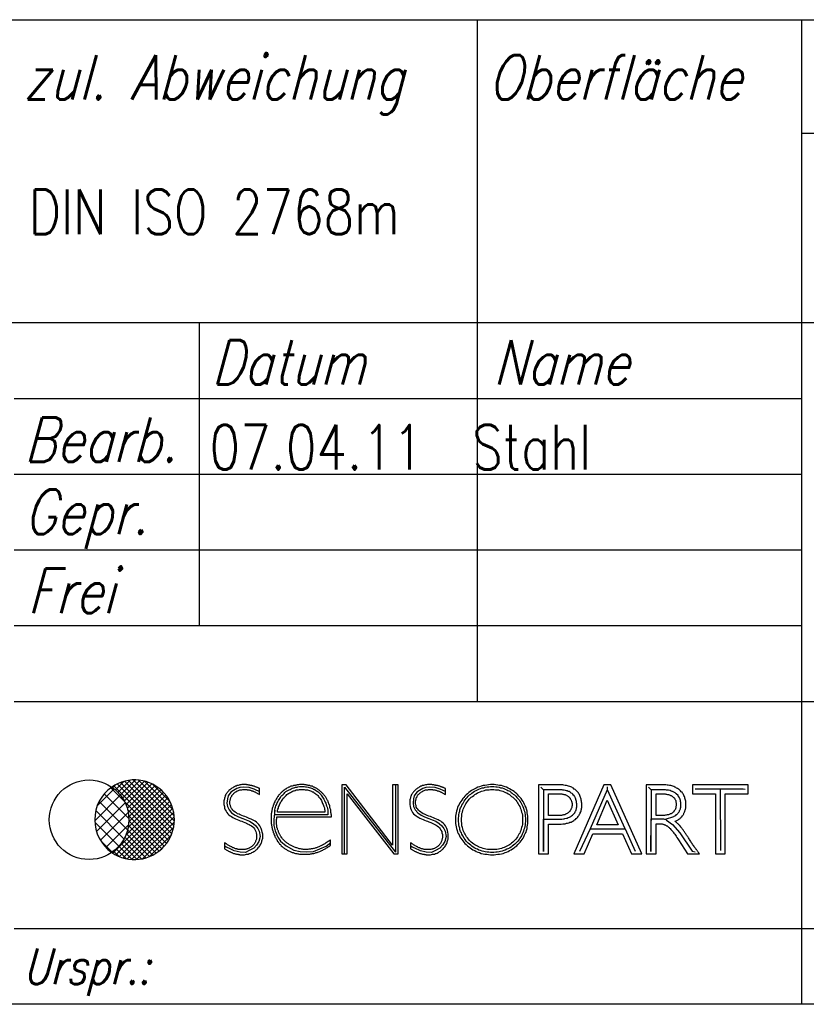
# Model space of a CAD drawing. Extents: x 22 to 232, y -68 to 228.
# Tile 2 of 5: x 95 to 139, y -62 to -7. Entities that reach past the tile are written whole.
import ezdxf

# ---------------------------------------------------------------- set-up
doc = ezdxf.new("R2010")
doc.units = 0
doc.layers.get('0').update_dxf_attribs({"linetype": 'CONTINUOUS', "lineweight": 5})
for name, color, linetype in [('018', 5, 'CONTINUOUS'), ('025', 1, 'CONTINUOUS'), ('035', 2, 'CONTINUOUS'), ('050', 3, 'CONTINUOUS'), ('7', 7, 'CONTINUOUS'), ('KOPF-025', 1, 'CONTINUOUS'), ('KOPF-035', 2, 'CONTINUOUS'), ('KOPF-050', 3, 'CONTINUOUS'), ('SCHRAFFUR', 1, 'CONTINUOUS'), ('TEXT025', 1, 'CONTINUOUS'), ('TEXT035', 2, 'CONTINUOUS'), ('TEXT050', 3, 'CONTINUOUS')]:
    doc.layers.add(name, color=color, linetype=linetype)
doc.styles.add('STYLE1', font='romans.shx', dxfattribs={"width": 0.8})
doc.styles.add('T1', font='ROMANS.SHX', dxfattribs={"width": 0.8})
doc.styles.add('T2', font='romans.shx', dxfattribs={"width": 0.8, "height": 3.5})
doc.styles.add('T3', font='romans.shx', dxfattribs={"width": 0.8, "height": 2.5})

# ---------------------------------------------------------------- blocks, each defined once
blk = doc.blocks.new('*X1')
at = {"color": 0}
for p, q in [((77.115, 16.304), (78.549, 17.738)), ((77.263, 17.159), (78.198, 18.094)), ((79.024, 16.435), (77.65, 17.809)), ((78.77, 17.397), (78.015, 18.151)), ((77.215, 15.697), (78.818, 17.299)), ((78.954, 15.798), (77.365, 17.387)), ((78.754, 15.291), (77.174, 16.871)), ((77.434, 15.208), (78.989, 16.763)), ((78.462, 14.876), (77.119, 16.219)), ((77.74, 14.808), (79.008, 16.075)), ((78.09, 14.541), (77.451, 15.18))]:
    blk.add_line(p, q, dxfattribs=at)
blk = doc.blocks.new('*X0')
at = {"color": 0}
for p, q in [((78.118, 18.155), (78.287, 18.325)), ((81.256, 15.194), (78.184, 18.265)), ((78.274, 18.029), (78.759, 18.514)), ((81.356, 15.376), (78.367, 18.365)), ((78.418, 17.89), (79.108, 18.58)), ((78.549, 17.738), (79.404, 18.592)), ((81.441, 15.574), (78.564, 18.451)), ((78.667, 17.573), (79.665, 18.571)), ((78.771, 17.394), (79.901, 18.524)), ((81.51, 15.788), (78.779, 18.519)), ((78.861, 17.201), (80.117, 18.457)), ((78.934, 16.992), (80.316, 18.373)), ((78.989, 16.763), (80.5, 18.274)), ((81.558, 16.022), (79.013, 18.568)), ((81.582, 16.281), (79.272, 18.592)), ((81.573, 16.573), (79.564, 18.583)), ((81.513, 16.916), (79.907, 18.522)), ((81.341, 17.371), (80.361, 18.351)), ((78.852, 15.495), (81.102, 17.745)), ((78.979, 15.905), (80.97, 17.896)), ((79.02, 16.512), (80.67, 18.161)), ((79.022, 16.231), (80.826, 18.035)), ((78.127, 14.488), (81.22, 17.58)), ((78.305, 14.383), (81.325, 17.402)), ((78.498, 14.293), (81.415, 17.21)), ((81.142, 15.025), (78.77, 17.397)), ((78.707, 14.219), (81.489, 17.001)), ((78.934, 14.163), (81.545, 16.774)), ((81.015, 14.869), (78.951, 16.933)), ((80.875, 14.726), (79.014, 16.587)), ((80.557, 14.479), (79.002, 16.033)), ((80.722, 14.596), (79.025, 16.293)), ((79.184, 14.13), (81.578, 16.524)), ((79.464, 14.127), (81.581, 16.244)), ((80.184, 14.286), (78.887, 15.583)), ((80.377, 14.375), (78.954, 15.798)), ((79.787, 14.168), (81.54, 15.921)), ((80.191, 14.289), (81.419, 15.517)), ((79.492, 14.129), (78.589, 15.032)), ((79.744, 14.159), (78.702, 15.201)), ((79.973, 14.213), (78.802, 15.385)), ((78.466, 14.306), (78.171, 14.602)), ((78.882, 14.174), (78.323, 14.732)), ((79.209, 14.129), (78.462, 14.876))]:
    blk.add_line(p, q, dxfattribs=at)
blk = doc.blocks.new('A4')
at = {"layer": '018'}
blk.add_arc((79.349, 16.359), 2.234, 124.9397, 235.0603, dxfattribs=at)
at = {"layer": '025', "color": 5}
for p, q in [((93.986, 18.314), (93.986, 14.54)), ((84.608, 17.698), (84.564, 17.527)), ((84.75, 17.911), (84.608, 17.698)), ((84.897, 18.007), (84.75, 17.911)), ((85.09, 18.103), (84.897, 18.007)), ((85.259, 18.157), (85.09, 18.103)), ((85.468, 18.188), (85.259, 18.157)), ((85.773, 18.171), (85.468, 18.188)), ((86.067, 18.069), (85.773, 18.171)), ((86.22, 17.99), (86.067, 18.069)), ((86.364, 17.943), (86.22, 17.99)), ((91.139, 14.445), (91.139, 18.191)), ((91.139, 18.191), (93.986, 14.54)), ((95.05, 17.698), (95.006, 17.527)), ((95.192, 17.911), (95.05, 17.698)), ((95.339, 18.007), (95.192, 17.911)), ((95.532, 18.103), (95.339, 18.007)), ((95.701, 18.157), (95.532, 18.103)), ((95.91, 18.188), (95.701, 18.157)), ((96.215, 18.171), (95.91, 18.188)), ((96.509, 18.069), (96.215, 18.171)), ((96.662, 17.99), (96.509, 18.069)), ((96.806, 17.943), (96.662, 17.99)), ((84.564, 17.527), (84.535, 17.283)), ((84.535, 17.283), (84.57, 17.097)), ((95.006, 17.527), (94.977, 17.283)), ((94.977, 17.283), (95.012, 17.097)), ((84.57, 17.097), (84.654, 16.905)), ((84.654, 16.905), (84.796, 16.747)), ((84.796, 16.747), (84.988, 16.622)), ((84.988, 16.622), (85.174, 16.526)), ((87.219, 16.903), (87.173, 16.376)), ((95.012, 17.097), (95.096, 16.905)), ((95.096, 16.905), (95.238, 16.747)), ((95.238, 16.747), (95.43, 16.622)), ((95.43, 16.622), (95.616, 16.526)), ((85.174, 16.526), (85.417, 16.436)), ((85.417, 16.436), (85.615, 16.351)), ((85.615, 16.351), (85.807, 16.272)), ((85.807, 16.272), (86, 16.153)), ((86, 16.153), (86.152, 16.006)), ((87.173, 16.376), (87.173, 16.042)), ((87.173, 16.042), (87.249, 15.726)), ((95.616, 16.526), (95.859, 16.436)), ((95.859, 16.436), (96.057, 16.351)), ((96.057, 16.351), (96.249, 16.272)), ((96.249, 16.272), (96.442, 16.153)), ((96.442, 16.153), (96.594, 16.006)), ((86.152, 16.006), (86.271, 15.871)), ((86.271, 15.871), (86.333, 15.707)), ((86.333, 15.707), (86.395, 15.413)), ((87.249, 15.726), (87.39, 15.375)), ((96.594, 16.006), (96.713, 15.871)), ((96.713, 15.871), (96.775, 15.707)), ((96.775, 15.707), (96.837, 15.413)), ((86.197, 14.933), (86.045, 14.758)), ((86.316, 15.136), (86.197, 14.933)), ((86.395, 15.413), (86.316, 15.136)), ((87.39, 15.375), (87.542, 15.159)), ((87.542, 15.159), (87.852, 14.901)), ((90.106, 14.878), (90.269, 15.012)), ((90.269, 15.012), (90.344, 15.076)), ((96.639, 14.933), (96.487, 14.758)), ((96.758, 15.136), (96.639, 14.933)), ((96.837, 15.413), (96.758, 15.136)), ((84.489, 14.825), (84.402, 14.89)), ((84.637, 14.758), (84.489, 14.825)), ((84.948, 14.611), (84.637, 14.758)), ((85.267, 14.538), (84.948, 14.611)), ((85.581, 14.526), (85.267, 14.538)), ((85.79, 14.628), (85.581, 14.526)), ((86.045, 14.758), (85.79, 14.628)), ((87.852, 14.901), (88.291, 14.655)), ((88.291, 14.655), (88.642, 14.573)), ((88.642, 14.573), (89.023, 14.55)), ((89.023, 14.55), (89.392, 14.568)), ((89.392, 14.568), (89.754, 14.72)), ((89.754, 14.72), (90.106, 14.878)), ((94.931, 14.825), (94.844, 14.89)), ((95.079, 14.758), (94.931, 14.825)), ((95.39, 14.611), (95.079, 14.758)), ((95.709, 14.538), (95.39, 14.611)), ((96.023, 14.526), (95.709, 14.538)), ((96.232, 14.628), (96.023, 14.526)), ((96.487, 14.758), (96.232, 14.628))]:
    blk.add_line(p, q, dxfattribs=at)
at = {"layer": '025'}
blk.add_circle((76.793, 16.359), 2.233, dxfattribs=at)
blk.add_arc((79.349, 16.359), 2.234, 235.0603, 124.9397, dxfattribs=at)
blk.add_arc((79.349, 16.359), 2.234, 235.0603, 124.9397, dxfattribs=at)
at = {"layer": '035'}
for p, q in [((102.3, 18.034), (102.15, 18.183)), ((105.884, 18.034), (105.884, 18.199)), ((108.338, 18.034), (108.189, 18.183)), ((110.641, 14.588), (110.805, 14.547))]:
    blk.add_line(p, q, dxfattribs=at)
at = {"layer": '035', "color": 2}
for p, q in [((112.223, 18.086), (112.235, 14.628)), ((109.208, 16.337), (109.54, 16.091)), ((109.54, 16.091), (109.946, 15.62)), ((104.923, 15.849), (104.327, 14.567)), ((106.876, 15.849), (107.453, 14.588)), ((109.946, 15.62), (110.641, 14.588))]:
    blk.add_line(p, q, dxfattribs=at)
at = {"layer": '7', "color": 5, "linetype": 'Continuous'}
for points in [[(84.704, 17.326), (84.704, 17.367), (84.704, 17.408), (84.718, 17.436), (84.718, 17.477), (84.731, 17.504), (84.731, 17.545), (84.745, 17.587), (84.759, 17.614), (84.772, 17.641), (84.8, 17.683), (84.814, 17.71), (84.827, 17.738), (84.855, 17.765), (84.882, 17.793), (84.896, 17.82), (84.924, 17.847), (84.951, 17.861), (84.978, 17.889), (85.02, 17.916), (85.047, 17.93), (85.074, 17.943), (85.116, 17.971), (85.143, 17.985), (85.184, 17.998), (85.225, 18.012), (85.266, 18.026), (85.294, 18.026), (85.335, 18.039), (85.376, 18.039), (85.431, 18.053), (85.472, 18.053), (85.513, 18.053), (85.541, 18.053), (85.555, 18.053), (85.582, 18.053), (85.609, 18.053), (85.623, 18.053), (85.651, 18.053), (85.678, 18.039), (85.692, 18.039), (85.719, 18.039), (85.746, 18.039), (85.761, 18.026), (85.788, 18.026), (85.815, 18.012), (85.843, 18.012), (85.857, 18.012), (85.884, 17.998), (85.911, 17.985), (85.939, 17.985), (85.966, 17.971), (85.994, 17.957), (86.021, 17.957), (86.048, 17.943), (86.076, 17.93), (86.103, 17.916), (86.131, 17.902), (86.159, 17.889), (86.2, 17.875), (86.227, 17.847), (86.255, 17.834), (86.296, 17.82), (86.323, 17.793), (86.364, 17.779), (86.364, 18.108), (86.337, 18.122), (86.309, 18.136), (86.282, 18.15), (86.255, 18.163), (86.227, 18.163), (86.2, 18.177), (86.172, 18.191), (86.144, 18.204), (86.117, 18.204), (86.09, 18.218), (86.062, 18.232), (86.035, 18.232), (86.007, 18.245), (85.98, 18.259), (85.953, 18.259), (85.925, 18.273), (85.898, 18.273), (85.87, 18.287), (85.843, 18.287), (85.815, 18.3), (85.788, 18.3), (85.761, 18.3), (85.733, 18.314), (85.705, 18.314), (85.678, 18.314), (85.651, 18.314), (85.623, 18.328), (85.596, 18.328), (85.568, 18.328), (85.541, 18.328), (85.513, 18.328), (85.486, 18.328), (85.431, 18.328), (85.376, 18.328), (85.322, 18.314), (85.266, 18.314), (85.211, 18.3), (85.157, 18.287), (85.102, 18.273), (85.047, 18.245), (85.006, 18.232), (84.951, 18.204), (84.909, 18.177), (84.855, 18.15), (84.814, 18.122), (84.772, 18.094), (84.731, 18.067), (84.69, 18.039), (84.649, 17.998), (84.622, 17.957), (84.581, 17.93), (84.553, 17.889), (84.526, 17.847), (84.498, 17.806), (84.47, 17.765), (84.443, 17.71), (84.429, 17.669), (84.416, 17.628), (84.402, 17.573), (84.388, 17.532), (84.374, 17.477), (84.361, 17.422), (84.361, 17.381), (84.361, 17.326), (84.361, 17.216), (84.388, 17.106), (84.402, 17.01), (84.443, 16.915), (84.485, 16.832), (84.526, 16.763), (84.581, 16.695), (84.649, 16.64), (84.718, 16.585), (84.786, 16.53), (84.868, 16.489), (84.937, 16.448), (85.02, 16.406), (85.116, 16.365), (85.198, 16.338), (85.28, 16.297), (85.363, 16.269), (85.445, 16.242), (85.541, 16.201), (85.623, 16.173), (85.692, 16.132), (85.774, 16.091), (85.843, 16.05), (85.911, 16.009), (85.98, 15.954), (86.035, 15.899), (86.076, 15.844), (86.117, 15.776), (86.159, 15.693), (86.172, 15.625), (86.2, 15.528), (86.2, 15.432), (86.2, 15.391), (86.2, 15.35), (86.186, 15.309), (86.186, 15.268), (86.172, 15.227), (86.159, 15.199), (86.144, 15.158), (86.131, 15.117), (86.117, 15.089), (86.103, 15.062), (86.076, 15.021), (86.062, 14.993), (86.035, 14.966), (86.007, 14.939), (85.98, 14.911), (85.966, 14.884), (85.925, 14.856), (85.898, 14.843), (85.87, 14.815), (85.843, 14.801), (85.802, 14.774), (85.774, 14.76), (85.733, 14.746), (85.705, 14.732), (85.664, 14.719), (85.623, 14.705), (85.596, 14.705), (85.555, 14.691), (85.513, 14.691), (85.472, 14.678), (85.431, 14.678), (85.39, 14.678), (85.363, 14.678), (85.335, 14.678), (85.307, 14.678), (85.28, 14.678), (85.253, 14.678), (85.225, 14.691), (85.198, 14.691), (85.17, 14.691), (85.143, 14.705), (85.116, 14.705), (85.088, 14.719), (85.061, 14.719), (85.033, 14.732), (85.006, 14.732), (84.978, 14.746), (84.951, 14.76), (84.924, 14.774), (84.896, 14.774), (84.868, 14.788), (84.841, 14.801), (84.8, 14.829), (84.772, 14.843), (84.745, 14.856), (84.704, 14.87), (84.676, 14.897), (84.635, 14.911), (84.608, 14.939), (84.567, 14.952), (84.526, 14.98), (84.485, 15.007), (84.443, 15.034), (84.402, 15.062), (84.402, 14.719), (84.429, 14.705), (84.47, 14.678), (84.498, 14.664), (84.526, 14.65), (84.567, 14.623), (84.594, 14.609), (84.622, 14.595), (84.663, 14.582), (84.69, 14.568), (84.718, 14.554), (84.745, 14.541), (84.786, 14.527), (84.814, 14.513), (84.841, 14.499), (84.868, 14.486), (84.909, 14.472), (84.937, 14.472), (84.965, 14.458), (84.992, 14.445), (85.033, 14.445), (85.061, 14.431), (85.088, 14.431), (85.116, 14.417), (85.157, 14.417), (85.184, 14.404), (85.211, 14.404), (85.239, 14.404), (85.266, 14.39), (85.307, 14.39), (85.335, 14.39), (85.363, 14.39), (85.39, 14.39), (85.445, 14.39), (85.513, 14.39), (85.568, 14.404), (85.623, 14.417), (85.678, 14.417), (85.733, 14.431), (85.788, 14.458), (85.843, 14.472), (85.898, 14.486), (85.939, 14.513), (85.994, 14.541), (86.035, 14.568), (86.09, 14.595), (86.131, 14.623), (86.172, 14.664), (86.213, 14.691), (86.241, 14.732), (86.282, 14.774), (86.309, 14.815), (86.35, 14.843), (86.378, 14.897), (86.405, 14.939), (86.433, 14.98), (86.446, 15.021), (86.474, 15.076), (86.488, 15.117), (86.501, 15.172), (86.515, 15.227), (86.529, 15.268), (86.542, 15.323), (86.542, 15.378), (86.542, 15.432), (86.542, 15.556), (86.515, 15.666), (86.501, 15.762), (86.46, 15.858), (86.419, 15.94), (86.378, 16.023), (86.323, 16.091), (86.255, 16.16), (86.186, 16.215), (86.117, 16.269), (86.035, 16.311), (85.966, 16.352), (85.884, 16.393), (85.788, 16.434), (85.705, 16.462), (85.623, 16.503), (85.541, 16.53), (85.459, 16.558), (85.363, 16.599), (85.28, 16.626), (85.211, 16.667), (85.129, 16.695), (85.061, 16.736), (84.992, 16.777), (84.924, 16.832), (84.868, 16.887), (84.827, 16.942), (84.786, 16.997), (84.745, 17.065), (84.731, 17.148), (84.704, 17.23), (84.704, 17.326)], [(87.325, 16.517), (87.379, 16.517), (90.398, 16.517), (90.398, 16.571), (90.398, 16.613), (90.385, 16.667), (90.385, 16.708), (90.371, 16.763), (90.371, 16.818), (90.357, 16.86), (90.357, 16.915), (90.344, 16.956), (90.329, 16.997), (90.316, 17.052), (90.302, 17.093), (90.302, 17.134), (90.288, 17.189), (90.261, 17.23), (90.247, 17.271), (90.233, 17.313), (90.22, 17.354), (90.206, 17.395), (90.179, 17.436), (90.165, 17.477), (90.138, 17.518), (90.124, 17.545), (90.096, 17.587), (90.083, 17.628), (90.055, 17.655), (90.028, 17.697), (90, 17.724), (89.973, 17.752), (89.946, 17.793), (89.918, 17.82), (89.89, 17.847), (89.863, 17.875), (89.836, 17.902), (89.808, 17.93), (89.767, 17.957), (89.74, 17.985), (89.712, 18.012), (89.671, 18.039), (89.644, 18.067), (89.616, 18.08), (89.575, 18.108), (89.534, 18.122), (89.507, 18.15), (89.465, 18.163), (89.438, 18.177), (89.396, 18.191), (89.355, 18.218), (89.328, 18.232), (89.287, 18.245), (89.246, 18.245), (89.205, 18.259), (89.177, 18.273), (89.136, 18.287), (89.094, 18.287), (89.053, 18.3), (89.012, 18.3), (88.971, 18.314), (88.93, 18.314), (88.903, 18.314), (88.861, 18.328), (88.82, 18.328), (88.779, 18.328), (88.738, 18.328), (88.697, 18.328), (88.655, 18.328), (88.614, 18.328), (88.559, 18.314), (88.518, 18.314), (88.477, 18.314), (88.436, 18.3), (88.395, 18.3), (88.354, 18.287), (88.313, 18.287), (88.272, 18.273), (88.244, 18.259), (88.203, 18.245), (88.162, 18.245), (88.12, 18.232), (88.079, 18.218), (88.052, 18.191), (88.011, 18.177), (87.97, 18.163), (87.942, 18.15), (87.901, 18.122), (87.874, 18.108), (87.833, 18.08), (87.805, 18.067), (87.764, 18.039), (87.736, 18.012), (87.695, 17.985), (87.668, 17.957), (87.64, 17.93), (87.599, 17.902), (87.572, 17.875), (87.544, 17.847), (87.517, 17.82), (87.489, 17.779), (87.448, 17.752), (87.42, 17.71), (87.393, 17.669), (87.366, 17.641), (87.352, 17.6), (87.325, 17.559), (87.297, 17.518), (87.27, 17.477), (87.256, 17.436), (87.229, 17.395), (87.215, 17.354), (87.187, 17.313), (87.174, 17.271), (87.16, 17.216), (87.133, 17.175), (87.119, 17.12), (87.105, 17.079), (87.092, 17.038), (87.078, 16.983), (87.064, 16.928), (87.05, 16.887), (87.05, 16.832), (87.037, 16.777), (87.037, 16.736), (87.023, 16.681), (87.023, 16.626), (87.009, 16.571), (87.009, 16.517), (87.009, 16.462), (87.009, 16.406), (87.009, 16.352), (87.009, 16.297), (87.009, 16.256), (87.023, 16.201), (87.023, 16.146), (87.037, 16.091), (87.037, 16.036), (87.05, 15.995), (87.05, 15.94), (87.064, 15.885), (87.078, 15.844), (87.092, 15.789), (87.105, 15.734), (87.119, 15.693), (87.133, 15.638), (87.16, 15.597), (87.174, 15.542), (87.187, 15.501), (87.215, 15.46), (87.229, 15.405), (87.256, 15.364), (87.283, 15.323), (87.297, 15.282), (87.325, 15.241), (87.352, 15.186), (87.379, 15.144), (87.407, 15.117), (87.435, 15.076), (87.462, 15.034), (87.489, 14.993), (87.531, 14.966), (87.558, 14.925), (87.585, 14.897), (87.627, 14.856), (87.654, 14.829), (87.695, 14.801), (87.722, 14.774), (87.764, 14.746), (87.805, 14.719), (87.833, 14.705), (87.874, 14.678), (87.915, 14.65), (87.956, 14.637), (87.997, 14.609), (88.038, 14.595), (88.079, 14.582), (88.12, 14.554), (88.162, 14.541), (88.203, 14.527), (88.244, 14.513), (88.285, 14.499), (88.326, 14.486), (88.381, 14.472), (88.422, 14.472), (88.464, 14.458), (88.505, 14.445), (88.559, 14.445), (88.601, 14.431), (88.642, 14.431), (88.697, 14.431), (88.738, 14.417), (88.779, 14.417), (88.834, 14.417), (88.875, 14.417), (88.93, 14.417), (88.971, 14.417), (89.026, 14.417), (89.081, 14.431), (89.122, 14.431), (89.177, 14.431), (89.218, 14.445), (89.273, 14.445), (89.314, 14.458), (89.369, 14.472), (89.41, 14.472), (89.465, 14.486), (89.507, 14.499), (89.548, 14.513), (89.603, 14.527), (89.644, 14.541), (89.685, 14.554), (89.74, 14.582), (89.781, 14.595), (89.822, 14.609), (89.863, 14.637), (89.918, 14.65), (89.959, 14.678), (90, 14.705), (90.042, 14.719), (90.083, 14.746), (90.124, 14.774), (90.179, 14.801), (90.22, 14.829), (90.261, 14.856), (90.302, 14.897), (90.344, 14.925), (90.344, 15.227), (90.302, 15.199), (90.247, 15.158), (90.206, 15.13), (90.165, 15.103), (90.11, 15.062), (90.069, 15.034), (90.028, 15.007), (89.987, 14.993), (89.946, 14.966), (89.89, 14.939), (89.849, 14.911), (89.808, 14.897), (89.767, 14.87), (89.726, 14.856), (89.685, 14.843), (89.644, 14.815), (89.603, 14.801), (89.561, 14.788), (89.52, 14.774), (89.479, 14.76), (89.438, 14.746), (89.396, 14.746), (89.342, 14.732), (89.301, 14.719), (89.259, 14.719), (89.218, 14.705), (89.177, 14.705), (89.122, 14.705), (89.081, 14.691), (89.04, 14.691), (88.985, 14.691), (88.944, 14.691), (88.903, 14.691), (88.848, 14.691), (88.807, 14.691), (88.766, 14.705), (88.724, 14.705), (88.67, 14.719), (88.628, 14.719), (88.587, 14.732), (88.546, 14.746), (88.505, 14.76), (88.464, 14.774), (88.422, 14.788), (88.381, 14.801), (88.326, 14.815), (88.285, 14.829), (88.257, 14.856), (88.216, 14.87), (88.175, 14.884), (88.134, 14.911), (88.093, 14.925), (88.052, 14.952), (88.011, 14.98), (87.983, 15.007), (87.942, 15.021), (87.915, 15.048), (87.874, 15.076), (87.846, 15.103), (87.805, 15.13), (87.777, 15.158), (87.736, 15.199), (87.709, 15.227), (87.681, 15.254), (87.654, 15.282), (87.627, 15.323), (87.613, 15.35), (87.585, 15.391), (87.558, 15.419), (87.544, 15.46), (87.517, 15.487), (87.503, 15.528), (87.476, 15.556), (87.462, 15.597), (87.448, 15.625), (87.435, 15.666), (87.42, 15.707), (87.407, 15.748), (87.393, 15.776), (87.379, 15.817), (87.366, 15.858), (87.352, 15.899), (87.338, 15.926), (87.338, 15.967), (87.325, 16.009), (87.325, 16.05), (87.311, 16.091), (87.311, 16.132), (87.311, 16.173), (87.311, 16.215), (87.311, 16.256), (87.311, 16.297), (87.311, 16.338), (87.311, 16.379), (87.325, 16.42), (87.325, 16.462), (87.325, 16.517)], [(93.829, 14.925), (91.222, 18.314), (90.988, 18.314), (90.988, 14.445), (91.29, 14.445), (91.29, 17.806), (93.897, 14.445), (94.144, 14.445), (94.144, 18.314), (93.829, 18.314), (93.829, 14.925)], [(95.118, 17.326), (95.118, 17.367), (95.118, 17.408), (95.132, 17.436), (95.132, 17.477), (95.146, 17.504), (95.16, 17.545), (95.16, 17.587), (95.173, 17.614), (95.201, 17.641), (95.214, 17.683), (95.228, 17.71), (95.256, 17.738), (95.269, 17.765), (95.297, 17.793), (95.324, 17.82), (95.351, 17.847), (95.379, 17.861), (95.407, 17.889), (95.434, 17.916), (95.462, 17.93), (95.503, 17.943), (95.53, 17.971), (95.571, 17.985), (95.599, 17.998), (95.64, 18.012), (95.681, 18.026), (95.722, 18.026), (95.763, 18.039), (95.805, 18.039), (95.846, 18.053), (95.887, 18.053), (95.928, 18.053), (95.955, 18.053), (95.969, 18.053), (95.997, 18.053), (96.024, 18.053), (96.038, 18.053), (96.065, 18.053), (96.093, 18.039), (96.12, 18.039), (96.134, 18.039), (96.161, 18.039), (96.188, 18.026), (96.203, 18.026), (96.23, 18.012), (96.257, 18.012), (96.285, 18.012), (96.312, 17.998), (96.34, 17.985), (96.367, 17.985), (96.395, 17.971), (96.422, 17.957), (96.449, 17.957), (96.477, 17.943), (96.504, 17.93), (96.532, 17.916), (96.559, 17.902), (96.586, 17.889), (96.628, 17.875), (96.655, 17.847), (96.683, 17.834), (96.724, 17.82), (96.751, 17.793), (96.792, 17.779), (96.792, 18.108), (96.765, 18.122), (96.738, 18.136), (96.71, 18.15), (96.683, 18.163), (96.655, 18.163), (96.628, 18.177), (96.6, 18.191), (96.573, 18.204), (96.545, 18.204), (96.518, 18.218), (96.49, 18.232), (96.463, 18.232), (96.436, 18.245), (96.408, 18.259), (96.381, 18.259), (96.353, 18.273), (96.312, 18.273), (96.285, 18.287), (96.257, 18.287), (96.23, 18.3), (96.203, 18.3), (96.175, 18.3), (96.147, 18.314), (96.12, 18.314), (96.093, 18.314), (96.065, 18.314), (96.038, 18.328), (96.01, 18.328), (95.983, 18.328), (95.955, 18.328), (95.928, 18.328), (95.901, 18.328), (95.846, 18.328), (95.791, 18.328), (95.736, 18.314), (95.681, 18.314), (95.626, 18.3), (95.571, 18.287), (95.516, 18.273), (95.462, 18.245), (95.42, 18.232), (95.366, 18.204), (95.324, 18.177), (95.283, 18.15), (95.228, 18.122), (95.187, 18.094), (95.146, 18.067), (95.118, 18.039), (95.077, 17.998), (95.036, 17.957), (95.009, 17.93), (94.981, 17.889), (94.953, 17.847), (94.926, 17.806), (94.899, 17.765), (94.871, 17.71), (94.858, 17.669), (94.844, 17.628), (94.83, 17.573), (94.816, 17.532), (94.803, 17.477), (94.789, 17.422), (94.789, 17.381), (94.789, 17.326), (94.789, 17.216), (94.816, 17.106), (94.83, 17.01), (94.871, 16.915), (94.912, 16.832), (94.953, 16.763), (95.009, 16.695), (95.077, 16.64), (95.146, 16.585), (95.214, 16.53), (95.297, 16.489), (95.366, 16.448), (95.448, 16.406), (95.544, 16.365), (95.626, 16.338), (95.708, 16.297), (95.791, 16.269), (95.873, 16.242), (95.969, 16.201), (96.051, 16.173), (96.12, 16.132), (96.203, 16.091), (96.271, 16.05), (96.34, 16.009), (96.408, 15.954), (96.463, 15.899), (96.504, 15.844), (96.545, 15.776), (96.586, 15.693), (96.6, 15.625), (96.628, 15.528), (96.628, 15.432), (96.628, 15.391), (96.628, 15.35), (96.614, 15.309), (96.614, 15.268), (96.6, 15.227), (96.586, 15.199), (96.573, 15.158), (96.559, 15.117), (96.545, 15.089), (96.532, 15.062), (96.518, 15.021), (96.49, 14.993), (96.463, 14.966), (96.449, 14.939), (96.422, 14.911), (96.395, 14.884), (96.367, 14.856), (96.34, 14.843), (96.299, 14.815), (96.271, 14.801), (96.244, 14.774), (96.203, 14.76), (96.175, 14.746), (96.134, 14.732), (96.093, 14.719), (96.065, 14.705), (96.024, 14.705), (95.983, 14.691), (95.942, 14.691), (95.901, 14.678), (95.86, 14.678), (95.818, 14.678), (95.791, 14.678), (95.763, 14.678), (95.736, 14.678), (95.708, 14.678), (95.681, 14.678), (95.653, 14.691), (95.626, 14.691), (95.599, 14.691), (95.571, 14.705), (95.544, 14.705), (95.516, 14.719), (95.489, 14.719), (95.462, 14.732), (95.434, 14.732), (95.407, 14.746), (95.379, 14.76), (95.351, 14.774), (95.324, 14.774), (95.297, 14.788), (95.269, 14.801), (95.228, 14.829), (95.201, 14.843), (95.173, 14.856), (95.146, 14.87), (95.105, 14.897), (95.077, 14.911), (95.036, 14.939), (94.995, 14.952), (94.968, 14.98), (94.926, 15.007), (94.885, 15.034), (94.844, 15.062), (94.844, 14.719), (94.871, 14.705), (94.912, 14.678), (94.94, 14.664), (94.968, 14.65), (95.009, 14.623), (95.036, 14.609), (95.064, 14.595), (95.105, 14.582), (95.132, 14.568), (95.16, 14.554), (95.187, 14.541), (95.228, 14.527), (95.256, 14.513), (95.283, 14.499), (95.324, 14.486), (95.351, 14.472), (95.379, 14.472), (95.407, 14.458), (95.448, 14.445), (95.475, 14.445), (95.503, 14.431), (95.53, 14.431), (95.571, 14.417), (95.599, 14.417), (95.626, 14.404), (95.653, 14.404), (95.695, 14.404), (95.722, 14.39), (95.749, 14.39), (95.777, 14.39), (95.818, 14.39), (95.846, 14.39), (95.901, 14.39), (95.955, 14.39), (96.01, 14.404), (96.065, 14.417), (96.12, 14.417), (96.175, 14.431), (96.23, 14.458), (96.285, 14.472), (96.326, 14.486), (96.381, 14.513), (96.422, 14.541), (96.463, 14.568), (96.518, 14.595), (96.559, 14.623), (96.6, 14.664), (96.628, 14.691), (96.669, 14.732), (96.71, 14.774), (96.738, 14.815), (96.765, 14.843), (96.792, 14.897), (96.82, 14.939), (96.847, 14.98), (96.875, 15.021), (96.888, 15.076), (96.902, 15.117), (96.916, 15.172), (96.93, 15.227), (96.943, 15.268), (96.957, 15.323), (96.957, 15.378), (96.957, 15.432), (96.957, 15.556), (96.93, 15.666), (96.916, 15.762), (96.875, 15.858), (96.834, 15.94), (96.792, 16.023), (96.738, 16.091), (96.669, 16.16), (96.6, 16.215), (96.532, 16.269), (96.449, 16.311), (96.381, 16.352), (96.299, 16.393), (96.203, 16.434), (96.12, 16.462), (96.038, 16.503), (95.955, 16.53), (95.873, 16.558), (95.777, 16.599), (95.695, 16.626), (95.626, 16.667), (95.544, 16.695), (95.475, 16.736), (95.407, 16.777), (95.338, 16.832), (95.283, 16.887), (95.242, 16.942), (95.201, 16.997), (95.16, 17.065), (95.146, 17.148), (95.118, 17.23), (95.118, 17.326)], [(99.427, 18.328), (99.317, 18.328), (99.208, 18.314), (99.111, 18.3), (99.001, 18.287), (98.906, 18.273), (98.81, 18.245), (98.714, 18.204), (98.617, 18.177), (98.521, 18.136), (98.439, 18.094), (98.343, 18.039), (98.26, 17.998), (98.178, 17.943), (98.11, 17.889), (98.027, 17.82), (97.959, 17.752), (97.89, 17.683), (97.821, 17.614), (97.767, 17.545), (97.712, 17.463), (97.657, 17.381), (97.602, 17.299), (97.561, 17.216), (97.52, 17.134), (97.479, 17.038), (97.451, 16.942), (97.423, 16.846), (97.396, 16.75), (97.382, 16.654), (97.369, 16.558), (97.355, 16.462), (97.355, 16.352), (97.355, 16.256), (97.369, 16.146), (97.382, 16.05), (97.396, 15.954), (97.423, 15.858), (97.451, 15.762), (97.479, 15.666), (97.52, 15.583), (97.561, 15.501), (97.602, 15.405), (97.657, 15.323), (97.712, 15.254), (97.767, 15.172), (97.821, 15.103), (97.89, 15.021), (97.959, 14.966), (98.027, 14.897), (98.11, 14.829), (98.178, 14.774), (98.26, 14.719), (98.343, 14.664), (98.439, 14.623), (98.521, 14.582), (98.617, 14.541), (98.714, 14.513), (98.81, 14.472), (98.906, 14.445), (99.001, 14.431), (99.111, 14.417), (99.208, 14.404), (99.317, 14.39), (99.427, 14.39), (99.536, 14.39), (99.633, 14.404), (99.743, 14.417), (99.838, 14.431), (99.948, 14.445), (100.045, 14.472), (100.14, 14.513), (100.223, 14.541), (100.319, 14.582), (100.401, 14.623), (100.484, 14.664), (100.566, 14.719), (100.648, 14.774), (100.717, 14.829), (100.799, 14.897), (100.868, 14.966), (100.923, 15.021), (100.991, 15.103), (101.046, 15.172), (101.101, 15.254), (101.156, 15.323), (101.197, 15.405), (101.238, 15.501), (101.28, 15.583), (101.321, 15.666), (101.348, 15.762), (101.375, 15.858), (101.389, 15.954), (101.403, 16.05), (101.417, 16.146), (101.43, 16.256), (101.43, 16.352), (101.43, 16.462), (101.417, 16.558), (101.403, 16.654), (101.389, 16.75), (101.375, 16.846), (101.348, 16.942), (101.321, 17.038), (101.28, 17.134), (101.238, 17.216), (101.197, 17.299), (101.156, 17.381), (101.101, 17.463), (101.046, 17.545), (100.991, 17.614), (100.923, 17.683), (100.868, 17.752), (100.799, 17.82), (100.717, 17.889), (100.648, 17.943), (100.566, 17.998), (100.484, 18.039), (100.401, 18.094), (100.319, 18.136), (100.223, 18.177), (100.14, 18.204), (100.045, 18.245), (99.948, 18.273), (99.838, 18.287), (99.743, 18.3), (99.633, 18.314), (99.536, 18.328), (99.427, 18.328)], [(87.379, 16.887), (87.393, 16.956), (87.42, 17.01), (87.435, 17.079), (87.462, 17.134), (87.476, 17.189), (87.503, 17.243), (87.531, 17.299), (87.558, 17.354), (87.599, 17.408), (87.627, 17.463), (87.668, 17.504), (87.695, 17.559), (87.736, 17.6), (87.777, 17.641), (87.818, 17.683), (87.86, 17.724), (87.901, 17.765), (87.942, 17.806), (87.997, 17.834), (88.038, 17.861), (88.093, 17.889), (88.148, 17.916), (88.203, 17.943), (88.257, 17.971), (88.313, 17.985), (88.368, 17.998), (88.422, 18.026), (88.491, 18.026), (88.546, 18.039), (88.614, 18.053), (88.67, 18.053), (88.738, 18.053), (88.807, 18.053), (88.861, 18.053), (88.93, 18.039), (88.985, 18.039), (89.053, 18.026), (89.109, 18.012), (89.163, 17.998), (89.218, 17.971), (89.273, 17.957), (89.314, 17.93), (89.369, 17.916), (89.41, 17.889), (89.465, 17.847), (89.507, 17.82), (89.548, 17.793), (89.589, 17.752), (89.63, 17.71), (89.671, 17.669), (89.698, 17.628), (89.74, 17.587), (89.767, 17.545), (89.794, 17.491), (89.836, 17.436), (89.863, 17.381), (89.877, 17.326), (89.904, 17.271), (89.931, 17.216), (89.959, 17.148), (89.973, 17.093), (90, 17.024), (90.014, 16.956), (90.028, 16.887), (90.028, 16.791), (89.973, 16.791), (87.42, 16.791), (87.379, 16.791), (87.379, 16.887)], [(99.427, 14.678), (99.331, 14.678), (99.249, 14.691), (99.153, 14.691), (99.07, 14.705), (98.988, 14.732), (98.906, 14.746), (98.823, 14.774), (98.741, 14.801), (98.658, 14.843), (98.59, 14.87), (98.521, 14.911), (98.439, 14.952), (98.384, 14.993), (98.316, 15.048), (98.247, 15.103), (98.192, 15.158), (98.137, 15.213), (98.082, 15.268), (98.027, 15.336), (97.986, 15.405), (97.945, 15.474), (97.904, 15.542), (97.862, 15.611), (97.835, 15.68), (97.794, 15.762), (97.767, 15.844), (97.753, 15.926), (97.725, 16.009), (97.712, 16.091), (97.712, 16.173), (97.698, 16.256), (97.698, 16.352), (97.698, 16.448), (97.712, 16.53), (97.712, 16.613), (97.725, 16.708), (97.753, 16.791), (97.767, 16.873), (97.794, 16.956), (97.835, 17.024), (97.862, 17.106), (97.904, 17.175), (97.945, 17.243), (97.986, 17.313), (98.027, 17.381), (98.082, 17.45), (98.137, 17.504), (98.192, 17.573), (98.247, 17.628), (98.316, 17.669), (98.384, 17.724), (98.439, 17.765), (98.521, 17.82), (98.59, 17.861), (98.658, 17.889), (98.741, 17.93), (98.823, 17.957), (98.906, 17.985), (98.988, 17.998), (99.07, 18.026), (99.153, 18.039), (99.249, 18.039), (99.331, 18.053), (99.427, 18.053), (99.509, 18.053), (99.605, 18.039), (99.688, 18.039), (99.77, 18.026), (99.852, 17.998), (99.934, 17.985), (100.017, 17.957), (100.086, 17.93), (100.168, 17.889), (100.236, 17.861), (100.319, 17.82), (100.388, 17.765), (100.442, 17.724), (100.511, 17.669), (100.58, 17.628), (100.634, 17.573), (100.689, 17.504), (100.744, 17.45), (100.799, 17.381), (100.84, 17.313), (100.882, 17.243), (100.923, 17.175), (100.964, 17.106), (100.991, 17.024), (101.032, 16.956), (101.046, 16.873), (101.073, 16.791), (101.101, 16.708), (101.115, 16.613), (101.115, 16.53), (101.128, 16.448), (101.128, 16.352), (101.128, 16.256), (101.115, 16.173), (101.115, 16.091), (101.101, 16.009), (101.073, 15.926), (101.046, 15.844), (101.032, 15.762), (100.991, 15.68), (100.964, 15.611), (100.923, 15.542), (100.882, 15.474), (100.84, 15.405), (100.799, 15.336), (100.744, 15.268), (100.689, 15.213), (100.634, 15.158), (100.58, 15.103), (100.511, 15.048), (100.442, 14.993), (100.388, 14.952), (100.319, 14.911), (100.236, 14.87), (100.168, 14.843), (100.086, 14.801), (100.017, 14.774), (99.934, 14.746), (99.852, 14.732), (99.77, 14.705), (99.688, 14.691), (99.605, 14.691), (99.509, 14.678), (99.427, 14.678)]]:
    blk.add_lwpolyline(points, dxfattribs=at)
at = {"layer": '7', "color": 1, "linetype": 'Continuous'}
for points in [[(104.449, 17.161), (104.449, 17.216), (104.449, 17.285), (104.435, 17.34), (104.435, 17.395), (104.421, 17.45), (104.408, 17.504), (104.394, 17.559), (104.38, 17.614), (104.353, 17.669), (104.339, 17.71), (104.312, 17.765), (104.284, 17.806), (104.257, 17.861), (104.23, 17.902), (104.188, 17.943), (104.147, 17.985), (104.119, 18.012), (104.078, 18.053), (104.024, 18.08), (103.982, 18.122), (103.928, 18.15), (103.886, 18.177), (103.832, 18.204), (103.777, 18.218), (103.708, 18.245), (103.653, 18.259), (103.584, 18.273), (103.516, 18.287), (103.447, 18.3), (103.379, 18.314), (103.31, 18.314), (103.228, 18.314), (102.02, 18.314), (102.02, 14.445), (102.583, 14.445), (102.583, 16.105), (103.132, 16.105), (103.214, 16.105), (103.296, 16.105), (103.379, 16.119), (103.447, 16.132), (103.516, 16.132), (103.584, 16.16), (103.653, 16.173), (103.721, 16.187), (103.777, 16.215), (103.845, 16.228), (103.9, 16.256), (103.941, 16.283), (103.996, 16.311), (104.037, 16.352), (104.092, 16.379), (104.133, 16.42), (104.175, 16.448), (104.202, 16.489), (104.243, 16.53), (104.271, 16.571), (104.298, 16.613), (104.326, 16.667), (104.353, 16.708), (104.367, 16.75), (104.394, 16.804), (104.408, 16.846), (104.421, 16.901), (104.435, 16.956), (104.435, 16.997), (104.449, 17.052), (104.449, 17.106), (104.449, 17.161)], [(105.684, 18.314), (104.01, 14.445), (104.586, 14.445), (105.067, 15.569), (106.727, 15.569), (107.234, 14.445), (107.811, 14.445), (106.082, 18.314), (105.684, 18.314)], [(109.677, 16.269), (109.718, 16.283), (109.745, 16.297), (109.787, 16.311), (109.814, 16.338), (109.855, 16.352), (109.883, 16.379), (109.91, 16.393), (109.937, 16.42), (109.965, 16.434), (109.992, 16.462), (110.02, 16.489), (110.047, 16.517), (110.075, 16.544), (110.089, 16.571), (110.116, 16.599), (110.13, 16.626), (110.157, 16.654), (110.171, 16.695), (110.185, 16.722), (110.198, 16.763), (110.212, 16.791), (110.226, 16.832), (110.239, 16.86), (110.253, 16.901), (110.267, 16.942), (110.267, 16.969), (110.28, 17.01), (110.28, 17.052), (110.294, 17.093), (110.294, 17.134), (110.294, 17.175), (110.294, 17.216), (110.294, 17.271), (110.294, 17.34), (110.28, 17.395), (110.267, 17.45), (110.253, 17.504), (110.239, 17.559), (110.226, 17.614), (110.212, 17.669), (110.185, 17.71), (110.157, 17.765), (110.13, 17.806), (110.102, 17.847), (110.075, 17.902), (110.034, 17.93), (109.992, 17.971), (109.951, 18.012), (109.91, 18.053), (109.869, 18.08), (109.828, 18.108), (109.773, 18.136), (109.718, 18.163), (109.677, 18.191), (109.622, 18.218), (109.553, 18.232), (109.498, 18.259), (109.443, 18.273), (109.375, 18.287), (109.306, 18.3), (109.238, 18.3), (109.169, 18.314), (109.1, 18.314), (109.032, 18.314), (108.058, 18.314), (108.058, 14.445), (108.62, 14.445), (108.62, 16.119), (108.854, 16.119), (108.881, 16.119), (108.908, 16.119), (108.936, 16.119), (108.963, 16.119), (108.991, 16.105), (109.018, 16.105), (109.046, 16.091), (109.073, 16.091), (109.1, 16.078), (109.128, 16.064), (109.155, 16.05), (109.183, 16.036), (109.21, 16.023), (109.238, 16.009), (109.265, 15.995), (109.293, 15.967), (109.32, 15.94), (109.348, 15.913), (109.375, 15.885), (109.416, 15.858), (109.443, 15.817), (109.485, 15.776), (109.512, 15.734), (109.553, 15.693), (109.581, 15.652), (109.622, 15.597), (109.663, 15.542), (109.704, 15.487), (109.745, 15.432), (109.787, 15.364), (109.841, 15.295), (109.883, 15.227), (110.39, 14.445), (111.063, 14.445), (111.035, 14.472), (111.008, 14.513), (110.98, 14.541), (110.967, 14.568), (110.939, 14.595), (110.926, 14.623), (110.898, 14.65), (110.885, 14.678), (110.857, 14.705), (110.843, 14.732), (110.829, 14.746), (110.815, 14.774), (110.788, 14.801), (110.774, 14.815), (110.761, 14.843), (110.747, 14.856), (110.733, 14.884), (110.72, 14.897), (110.706, 14.911), (110.692, 14.939), (110.678, 14.952), (110.665, 14.98), (110.651, 14.993), (110.637, 15.021), (110.624, 15.034), (110.61, 15.062), (110.596, 15.076), (110.582, 15.103), (110.569, 15.13), (110.555, 15.144), (110.541, 15.172), (110.528, 15.199), (110.5, 15.241), (110.473, 15.282), (110.445, 15.336), (110.418, 15.378), (110.39, 15.419), (110.363, 15.46), (110.335, 15.487), (110.308, 15.528), (110.28, 15.569), (110.253, 15.611), (110.239, 15.638), (110.212, 15.68), (110.185, 15.721), (110.157, 15.748), (110.143, 15.789), (110.116, 15.817), (110.089, 15.844), (110.061, 15.885), (110.034, 15.913), (110.02, 15.94), (109.992, 15.967), (109.965, 16.009), (109.937, 16.036), (109.91, 16.064), (109.883, 16.091), (109.855, 16.119), (109.828, 16.146), (109.8, 16.173), (109.773, 16.201), (109.745, 16.215), (109.704, 16.242), (109.677, 16.269)], [(110.665, 18.314), (110.665, 17.806), (111.954, 17.806), (111.954, 14.445), (112.503, 14.445), (112.503, 17.806), (113.793, 17.806), (113.793, 18.314), (110.665, 18.314)], [(103.2, 16.599), (102.583, 16.599), (102.583, 17.806), (103.228, 17.806), (103.269, 17.806), (103.324, 17.806), (103.365, 17.793), (103.406, 17.793), (103.447, 17.779), (103.475, 17.779), (103.516, 17.765), (103.543, 17.752), (103.584, 17.738), (103.612, 17.724), (103.639, 17.697), (103.667, 17.683), (103.694, 17.669), (103.708, 17.641), (103.736, 17.628), (103.749, 17.6), (103.777, 17.587), (103.791, 17.559), (103.804, 17.532), (103.818, 17.518), (103.832, 17.491), (103.845, 17.463), (103.859, 17.436), (103.873, 17.408), (103.873, 17.381), (103.886, 17.367), (103.886, 17.34), (103.886, 17.313), (103.9, 17.285), (103.9, 17.257), (103.9, 17.243), (103.9, 17.216), (103.9, 17.175), (103.9, 17.148), (103.886, 17.106), (103.886, 17.079), (103.886, 17.038), (103.873, 17.01), (103.859, 16.983), (103.845, 16.956), (103.832, 16.928), (103.818, 16.901), (103.804, 16.873), (103.791, 16.846), (103.763, 16.818), (103.749, 16.804), (103.721, 16.777), (103.708, 16.763), (103.68, 16.736), (103.653, 16.722), (103.626, 16.708), (103.598, 16.695), (103.571, 16.681), (103.543, 16.667), (103.516, 16.654), (103.489, 16.64), (103.447, 16.626), (103.42, 16.626), (103.379, 16.613), (103.351, 16.613), (103.31, 16.599), (103.282, 16.599), (103.241, 16.599), (103.2, 16.599)], [(108.991, 16.599), (108.62, 16.599), (108.62, 17.806), (108.991, 17.806), (109.046, 17.806), (109.087, 17.806), (109.128, 17.806), (109.169, 17.793), (109.21, 17.793), (109.252, 17.779), (109.293, 17.779), (109.334, 17.765), (109.361, 17.752), (109.402, 17.738), (109.43, 17.724), (109.457, 17.71), (109.485, 17.697), (109.512, 17.683), (109.539, 17.669), (109.567, 17.641), (109.581, 17.628), (109.608, 17.6), (109.622, 17.587), (109.65, 17.559), (109.663, 17.532), (109.677, 17.504), (109.691, 17.491), (109.704, 17.463), (109.718, 17.436), (109.718, 17.408), (109.732, 17.367), (109.732, 17.34), (109.745, 17.313), (109.745, 17.285), (109.745, 17.243), (109.745, 17.216), (109.745, 17.189), (109.745, 17.161), (109.745, 17.134), (109.732, 17.093), (109.732, 17.065), (109.732, 17.038), (109.718, 17.01), (109.704, 16.983), (109.704, 16.956), (109.691, 16.928), (109.677, 16.901), (109.663, 16.887), (109.636, 16.86), (109.622, 16.832), (109.608, 16.804), (109.581, 16.791), (109.567, 16.763), (109.539, 16.75), (109.512, 16.722), (109.485, 16.708), (109.457, 16.695), (109.416, 16.681), (109.389, 16.667), (109.348, 16.654), (109.32, 16.64), (109.279, 16.626), (109.238, 16.626), (109.183, 16.613), (109.141, 16.613), (109.1, 16.599), (109.046, 16.599), (108.991, 16.599)], [(105.3, 16.078), (105.876, 17.463), (106.493, 16.078), (105.3, 16.078)]]:
    blk.add_lwpolyline(points, dxfattribs=at)
at = {"layer": '7', "color": 5, "linetype": 'Continuous'}
for points in [[(87.219, 16.903), (87.241, 17.008), (87.268, 17.062), (87.282, 17.132), (87.311, 17.19), (87.325, 17.245), (87.36, 17.315), (87.388, 17.37), (87.422, 17.438), (87.463, 17.493), (87.495, 17.558), (87.536, 17.599), (87.564, 17.654), (87.623, 17.714), (87.664, 17.754), (87.705, 17.796), (87.747, 17.838), (87.788, 17.878), (87.847, 17.938), (87.917, 17.972), (87.957, 18), (88.021, 18.032), (88.077, 18.06), (88.132, 18.087), (88.201, 18.122), (88.274, 18.14), (88.312, 18.149), (88.384, 18.186), (88.471, 18.186), (88.511, 18.196), (88.598, 18.213), (88.877, 18.213), (88.946, 18.199), (89, 18.199), (89.089, 18.182), (89.148, 18.167), (89.219, 18.149), (89.274, 18.122), (89.339, 18.106), (89.38, 18.078), (89.435, 18.065), (89.504, 18.019), (89.557, 17.978), (89.595, 17.954), (89.65, 17.917), (89.702, 17.864), (89.743, 17.823), (89.796, 17.771), (89.823, 17.73), (89.864, 17.689), (89.906, 17.625), (89.931, 17.575), (89.973, 17.52), (90.014, 17.437), (90.028, 17.382), (90.048, 17.342), (90.078, 17.282), (90.111, 17.198), (90.126, 17.142), (90.154, 17.07), (90.171, 16.987), (90.188, 16.903), (90.188, 16.631), (87.219, 16.631)], [(99.427, 14.518), (99.318, 14.518), (99.236, 14.531), (99.139, 14.531), (99.031, 14.55), (98.949, 14.577), (98.867, 14.591), (98.773, 14.622), (98.68, 14.653), (98.593, 14.697), (98.519, 14.726), (98.444, 14.771), (98.355, 14.815), (98.286, 14.867), (98.216, 14.923), (98.14, 14.983), (98.078, 15.045), (98.024, 15.1), (97.963, 15.16), (97.895, 15.245), (97.849, 15.323), (97.767, 15.46), (97.719, 15.54), (97.689, 15.614), (97.646, 15.7), (97.611, 15.806), (97.597, 15.887), (97.569, 15.97), (97.552, 16.078), (97.552, 16.16), (97.538, 16.242), (97.538, 16.462), (97.552, 16.544), (97.552, 16.624), (97.569, 16.745), (97.597, 16.83), (97.611, 16.912), (97.648, 17.023), (97.689, 17.092), (97.716, 17.174), (97.767, 17.257), (97.808, 17.325), (97.849, 17.394), (97.896, 17.473), (97.963, 17.557), (98.018, 17.611), (98.072, 17.68), (98.148, 17.755), (98.224, 17.801), (98.286, 17.851), (98.347, 17.896), (98.436, 17.955), (98.519, 18.005), (98.593, 18.035), (98.68, 18.078), (98.772, 18.109), (98.867, 18.141), (98.949, 18.154), (99.031, 18.182), (99.14, 18.199), (99.235, 18.199), (99.317, 18.213), (99.521, 18.213), (99.617, 18.199), (99.701, 18.199), (99.808, 18.182), (99.891, 18.154), (99.973, 18.141), (100.072, 18.108), (100.151, 18.076), (100.233, 18.035), (100.302, 18.007), (100.406, 17.956), (100.486, 17.891), (100.54, 17.851), (100.603, 17.801), (100.679, 17.755), (100.754, 17.68), (100.808, 17.612), (100.864, 17.557), (100.931, 17.472), (100.977, 17.395), (101.019, 17.326), (101.06, 17.257), (101.11, 17.174), (101.137, 17.092), (101.185, 17.012), (101.202, 16.912), (101.225, 16.841), (101.257, 16.746), (101.275, 16.624), (101.275, 16.543), (101.288, 16.461), (101.288, 16.243), (101.275, 16.16), (101.275, 16.077), (101.256, 15.97), (101.225, 15.876), (101.202, 15.806), (101.186, 15.711), (101.137, 15.614), (101.107, 15.54), (101.06, 15.46), (101.019, 15.391), (100.977, 15.323), (100.931, 15.245), (100.864, 15.161), (100.802, 15.1), (100.748, 15.045), (100.687, 14.984), (100.611, 14.923), (100.54, 14.867), (100.477, 14.819), (100.396, 14.771), (100.302, 14.724), (100.234, 14.697), (100.151, 14.655), (100.072, 14.624), (99.973, 14.591), (99.891, 14.577), (99.808, 14.55), (99.701, 14.531), (99.616, 14.531), (99.521, 14.518)]]:
    blk.add_lwpolyline(points, close=True, dxfattribs=at)
at = {"layer": '7', "color": 2, "linetype": 'Continuous'}
for points in [[(104.169, 17.161), (104.169, 17.251), (104.155, 17.305), (104.155, 17.36), (104.15, 17.382), (104.136, 17.437), (104.123, 17.491), (104.117, 17.516), (104.093, 17.562), (104.08, 17.603), (104.069, 17.624), (104.042, 17.665), (104.014, 17.721), (104.012, 17.724), (103.99, 17.745), (103.949, 17.787), (103.922, 17.814), (103.912, 17.823), (103.858, 17.85), (103.816, 17.892), (103.788, 17.906), (103.746, 17.933), (103.733, 17.94), (103.69, 17.951), (103.622, 17.978), (103.591, 17.986), (103.529, 17.998), (103.461, 18.012), (103.393, 18.025), (103.351, 18.034), (102.3, 18.034), (102.304, 14.577), (102.303, 14.725), (102.303, 16.385), (103.273, 16.385), (103.328, 16.394), (103.42, 16.412), (103.462, 16.412), (103.504, 16.429), (103.598, 16.448), (103.629, 16.454), (103.685, 16.482), (103.754, 16.496), (103.759, 16.498), (103.8, 16.526), (103.83, 16.541), (103.872, 16.582), (103.927, 16.61), (103.955, 16.638), (103.973, 16.65), (103.985, 16.668), (104.026, 16.709), (104.038, 16.726), (104.056, 16.754), (104.083, 16.808), (104.099, 16.832), (104.108, 16.858), (104.135, 16.911), (104.138, 16.923), (104.15, 16.969), (104.155, 16.991), (104.155, 17.03), (104.169, 17.086)], [(105.868, 18.034), (104.923, 15.849), (106.876, 15.849), (105.9, 18.034)], [(109.155, 16.389), (109.61, 16.542), (109.636, 16.555), (109.664, 16.582), (109.724, 16.603), (109.772, 16.651), (109.8, 16.665), (109.821, 16.686), (109.846, 16.712), (109.86, 16.739), (109.885, 16.764), (109.899, 16.791), (109.913, 16.805), (109.925, 16.83), (109.938, 16.869), (109.953, 16.898), (109.967, 16.939), (109.98, 16.967), (109.987, 16.987), (109.987, 17.014), (110, 17.055), (110, 17.098), (110.014, 17.139), (110.014, 17.304), (110.009, 17.327), (109.995, 17.383), (109.982, 17.436), (109.968, 17.491), (109.954, 17.546), (109.952, 17.554), (109.942, 17.57), (109.915, 17.624), (109.86, 17.706), (109.858, 17.709), (109.753, 17.814), (109.732, 17.835), (109.714, 17.847), (109.687, 17.866), (109.647, 17.885), (109.577, 17.921), (109.536, 17.948), (109.53, 17.951), (109.462, 17.964), (109.401, 17.995), (109.382, 17.999), (109.32, 18.012), (109.279, 18.02), (109.21, 18.02), (109.142, 18.034), (108.338, 18.034), (108.332, 14.577), (108.332, 14.577), (108.34, 16.399), (109.03, 16.399), (109.093, 16.395), (109.155, 16.389), (109.208, 16.337)]]:
    blk.add_lwpolyline(points, close=True, dxfattribs=at)
at = {"layer": '7', "color": 1, "linetype": 'Continuous'}
blk.add_lwpolyline([(105.868, 18.034), (104.923, 15.849), (106.876, 15.849), (105.9, 18.034)], close=True, dxfattribs=at)
at = {"layer": '7', "color": 2, "linetype": 'Continuous'}
blk.add_lwpolyline([(110.814, 18.084), (110.945, 18.086), (112.223, 18.086), (112.223, 18.086), (113.513, 18.086), (113.616, 18.071)], dxfattribs=at)
at = {"layer": 'KOPF-025'}
for p, q in [((98.6, 23), (98.6, 61.25)), ((116.8, 54.875), (205.2, 54.875)), ((83, 27.25), (83, 44.25)), ((72.6, 40), (116.8, 40)), ((72.6, 35.75), (116.8, 35.75)), ((72.6, 31.5), (116.8, 31.5)), ((72.6, 27.25), (116.8, 27.25))]:
    blk.add_line(p, q, dxfattribs=at)
at = {"layer": 'KOPF-035'}
for p, q in [((116.8, 6), (116.8, 61.25)), ((18, 44.25), (205.2, 44.25)), ((72.6, 23), (205.2, 23)), ((72.6, 10.25), (116.8, 10.25)), ((116.8, 10.25), (205.2, 10.25))]:
    blk.add_line(p, q, dxfattribs=at)
at = {"layer": 'KOPF-050'}
blk.add_lwpolyline([(18, 6), (18, 61.25), (205.2, 61.25), (205.2, 6)], close=True, dxfattribs=at)
at = {"layer": 'SCHRAFFUR'}
blk.add_blockref('*X0', (0, 0), dxfattribs=at)
at = {"layer": 'SCHRAFFUR', "color": 5}
blk.add_blockref('*X1', (0, 0), dxfattribs=at)
at = {"layer": 'TEXT025', "style": 'T1', "oblique": 15, "width": 0.8}
for s, height, p in [('zul. Abweichung', 2.5, (73.107, 56.769)), ('Oberfläche', 2.5, (99.193, 56.769)), ('Datum', 2.5, (83.657, 40.775)), ('Name', 2.5, (99.47, 40.775)), ('Bearb.', 2.5, (73.148, 36.437)), ('Gepr.', 2.5, (73.148, 32.388)), ('Frei', 2.5, (73.341, 27.954)), ('Urspr.:', 2, (73.084, 7.138))]:
    blk.add_text(s, height=height, dxfattribs=at).set_placement(p)
blk = doc.blocks.new('Din_a_4')
at = {"layer": '050'}
blk.add_blockref('A4', (0, 0), dxfattribs=at)
at = {"layer": 'TEXT025', "style": 'T3'}
for tag, p, width in [('TOLERANZ', (73.416, 49.216), 0.8), ('ÄNDERUNG8', (26.187, 40.848), 0.8), ('IND.8', (18.387, 40.848), 0.8), ('DATUM', (52.187, 40.848), 0.7), ('NAME', (65.187, 40.848), 0.6), ('ÄNDERUNG7', (26.187, 36.598), 0.8), ('NAME', (99.258, 36.772), 0.8), ('IND.7', (18.387, 36.598), 0.8), ('DATUM', (52.187, 36.598), 0.7), ('NAME', (65.187, 36.598), 0.6), ('DATUM', (83.387, 36.598), 0.8), ('ÄNDERUNG6', (26.187, 32.348), 0.8), ('IND.6', (18.387, 32.348), 0.8), ('DATUM', (52.187, 32.348), 0.7), ('NAME', (65.187, 32.348), 0.6), ('DATUM', (83.387, 32.348), 0.8), ('NAME', (99.258, 32.522), 0.8), ('ÄNDERUNG5', (26.187, 28.098), 0.8), ('IND.5', (18.387, 28.098), 0.8), ('DATUM', (52.187, 28.098), 0.7), ('NAME', (65.187, 28.098), 0.6), ('DATUM', (83.387, 28.098), 0.8), ('NAME', (99.258, 28.272), 0.8), ('ÄNDERUNG4', (26.187, 23.848), 0.8), ('IND.4', (18.387, 23.848), 0.8), ('DATUM', (52.187, 23.848), 0.7), ('NAME', (65.187, 23.848), 0.6), ('ÄNDERUNG3', (26.187, 19.598), 0.8), ('IND.3', (18.387, 19.598), 0.8), ('DATUM', (52.187, 19.598), 0.7), ('NAME', (65.187, 19.598), 0.6), ('ÄNDERUNG2', (26.187, 15.348), 0.8), ('BLATT', (195.215, 15.82), 0.8), ('IND.2', (18.387, 15.348), 0.8), ('DATUM', (52.187, 15.348), 0.7), ('NAME', (65.187, 15.348), 0.6), ('ÄNDERUNG1', (26.187, 11.098), 0.8), ('IND.1', (18.387, 11.098), 0.8), ('DATUM', (52.187, 11.098), 0.7), ('NAME', (65.187, 11.098), 0.6), ('BL.', (195.285, 11.116), 0.8)]:
    blk.add_attdef(tag, p, '', height=2.5, dxfattribs=dict(at, width=width))
at = {"layer": 'TEXT035', "style": 'T2', "width": 0.8}
for tag, p in [('MAßSTAB', (138.931, 56.389)), ('WERKSTOFF', (139.809, 47.559))]:
    blk.add_attdef(tag, p, '', height=3.5, dxfattribs=at)
at = {"layer": 'TEXT050', "width": 0.8}
for tag, p, style in [('BEZEICHNUNG', (121.771, 35.616), 'T1'), ('BEZEICHNUNG2', (121.578, 26.557), 'T3'), ('ZEICHNUNGSNR', (146.411, 13.897), 'T1')]:
    blk.add_attdef(tag, p, '', height=5, dxfattribs=dict(at, style=style))

msp = doc.modelspace()

# ---------------------------------------------------------------- block references
at = {"layer": '050'}
ref = msp.add_blockref('Din_a_4', (22.029, -68.463), dxfattribs=at)
ref.add_attrib('TOLERANZ', 'DIN ISO 2768m', (95.446, -19.247), dxfattribs={"layer": 'TEXT025', "height": 2.5, "style": 'T3', "width": 0.8})

# ---------------------------------------------------------------- texts
at = {"layer": 'TEXT025', "style": 'STYLE1', "width": 0.8}
msp.add_text('07.04.11  Stahl', height=2.5, dxfattribs=at).set_placement((105.586, -32.453))

doc.saveas('drawing.dxf')
